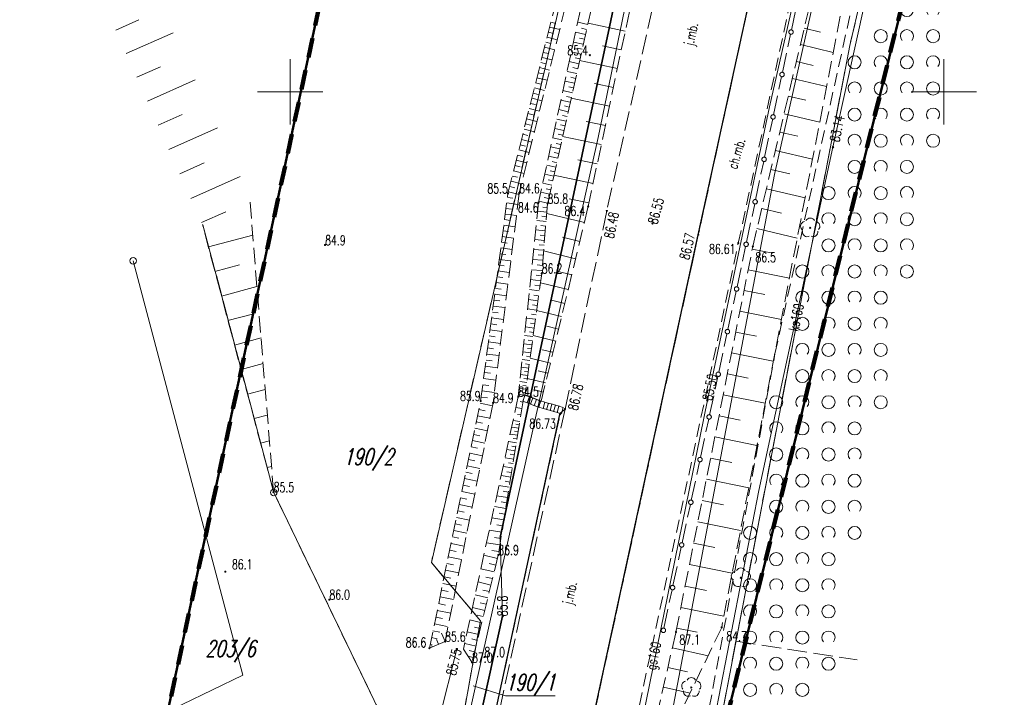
# Model space of a CAD drawing. Header units: metres. Extents: x 6593598 to 6594599, y 5883266 to 5884214.
# Tile 7 of 21: x 6593979 to 6594055, y 5883654 to 5883706. Entities that reach past the tile are written whole.
import ezdxf
from ezdxf.enums import TextEntityAlignment as Align

# ---------------------------------------------------------------- set-up
doc = ezdxf.new("R2010")
doc.units = ezdxf.units.M
doc.header["$MEASUREMENT"] = 0
for name, pattern in [('1', [0]), ('1_1', [0]), ('1_OTKC', [1.5, 1, -0.5]), ('1_OTKJ', [2, 1.5, -0.5]), ('1_OTKK', [0]), ('1_OTRK', [1.75, 1.25, -0.5]), ('1_OTRKG', [1.75, 1.25, -0.5]), ('1_OTZK', [1.5, 1, -0.5]), ('3_SUEP_A', [0]), ('3_SUGP', [0]), ('3_SUKD', [0]), ('3_SUKP', [0]), ('3_SULO', [0]), ('4', [2.5, 1.5, -1]), ('GDE', [0]), ('GUK', [2, 1.5, -0.5])]:
    doc.linetypes.add(name, pattern=pattern)
doc.layers.get('0').update_dxf_attribs({"color": 250, "linetype": 'CONTINUOUS', "lineweight": 100})
for name, color, linetype, lineweight in [('BLOKADA_L_0', 7, '4', 100), ('Dzialki', 7, 'GDE', 18), ('Kontury', 3, 'GUK', 18), ('Numery_dzialek', 7, 'CONTINUOUS', 13), ('OTK_E_T_0', 7, 'CONTINUOUS', 0), ('OTK_E_T_1', 7, 'CONTINUOUS', 0), ('OTK_L_0', 7, '1_OTKJ', 18), ('OTK_L_1', 7, '1_OTKK', 25), ('OTK_L_11', 7, 'CONTINUOUS', 18), ('OTK_L_2', 7, '1_OTKC', 18), ('OTR_L_1', 7, '1_OTRK', 18), ('OTR_T_0', 7, 'CONTINUOUS', 18), ('OTR_T_1', 7, 'CONTINUOUS', 18), ('OTZ_L_1', 7, '1_OTZK', 18), ('Podzial_sekcyjny_krzyze', 7, '1', 0), ('Punkty', 7, 'CONTINUOUS', 18), ('SUEP_L_0', 1, '3_SUEP_A', 18), ('SUER_T_0', 1, 'CONTINUOUS', 18), ('SUL_L_1', 7, '3_SULO', 35), ('Zakres_eksportu', 7, 'CONTINUOUS', 50)]:
    doc.layers.add(name, color=color, linetype=linetype, lineweight=lineweight)
for name, color, linetype, lineweight, true_color in [('OTZ_T_0', 7, 'CONTINUOUS', 18, 0x008000), ('SUGP_E_T_0', 7, 'CONTINUOUS', 0, 0xbfbf00), ('SUGP_L_0', 7, '3_SUGP', 18, 0xbfbf00), ('SUGR_T_0', 7, 'CONTINUOUS', 18, 0xbfbf00), ('SUK_L_2', 7, 'CONTINUOUS', 18, 0x803300), ('SUKP_E_T_0', 7, 'CONTINUOUS', 0, 0x803300), ('SUKP_L_0', 7, '3_SUKP', 18, 0x803300), ('SUKR_T_0', 7, 'CONTINUOUS', 18, 0x803300)]:
    doc.layers.add(name, color=color, linetype=linetype, lineweight=lineweight, true_color=true_color)
doc.styles.get("Standard").update_dxf_attribs({"font": 'Simplex.SHX', "width": 0.75})

# ---------------------------------------------------------------- blocks, each defined once
blk = doc.blocks.new('GRT')
at = {"linetype": 'Continuous'}
blk.add_circle((0, 0), 0.25, dxfattribs=at)
blk = doc.blocks.new('2_OTRN')
at = {"linetype": 'Continuous'}
blk.add_circle((0, 0), 0.045, dxfattribs=at)
blk = doc.blocks.new('2_OTRS')
at = {"linetype": 'Continuous'}
blk.add_circle((0, 0), 0.045, dxfattribs=at)
blk = doc.blocks.new('2_OTZK')
at = {"linetype": 'Continuous'}
for centre in [(-1, 1), (1, -1)]:
    blk.add_circle(centre, 0.5, dxfattribs=at)
for centre, start, end in [((1, 1), 318.59038, 221.40962), ((-1, -1), 318.70311, 221.29689)]:
    blk.add_arc(centre, 0.5, start, end, dxfattribs=at)
blk = doc.blocks.new('2_OTZL')
at = {"linetype": 'Continuous'}
blk.add_circle((0, 0), 0.045, dxfattribs=at)
for centre, start, end in [((-0.357, 0.116), 102.14447, 221.86002), ((0, 0.375), 30.14012, 149.85988), ((0.357, 0.116), 318.13998, 77.85553), ((-0.22, -0.303), 174.14818, 293.85423), ((0.22, -0.303), 246.14577, 5.85182)]:
    blk.add_arc(centre, 0.375, start, end, dxfattribs=at)
blk = doc.blocks.new('4_SUPS')
at = {"linetype": 'Continuous'}
blk.add_circle((0, 0), 0.0625, dxfattribs=at)

msp = doc.modelspace()

# ---------------------------------------------------------------- linework, layer by layer
at = {"layer": 'BLOKADA_L_0', "linetype": '4'}
for p, q in [((6594054.62, 5883738.44), (6594020.24, 5883598.6)), ((6593980.4, 5883604.85), (6594007.74, 5883732.19))]:
    msp.add_line(p, q, dxfattribs=at)
at = {"layer": 'Dzialki'}
for p, q in [((6594042.81, 5883703.54), (6594051.42, 5883740.3)), ((6594023.55, 5883696.49), (6594032.01, 5883737.63)), ((6594027.47, 5883736.54), (6594010.8, 5883663.98)), ((6594046.3, 5883734.65), (6594037.05, 5883693.68)), ((6594030.33, 5883638.26), (6594042.81, 5883703.54)), ((6594011.57, 5883642.8), (6594023.55, 5883696.49)), ((6594037.05, 5883693.68), (6594026.23, 5883636.76)), ((6593993.33, 5883689.81), (6593998.74, 5883669.35)), ((6593987.99, 5883687.06), (6593996.37, 5883655.38)), ((6593998.74, 5883669.35), (6594011.57, 5883642.8)), ((6594010.8, 5883663.98), (6594014.55, 5883659.54)), ((6594014.55, 5883659.54), (6594011.57, 5883642.8)), ((6593996.37, 5883655.38), (6593979.31, 5883647.14))]:
    msp.add_line(p, q, dxfattribs=at)
at = {"layer": 'Kontury'}
for p, q in [((6594051.42, 5883740.3), (6594042.81, 5883703.54)), ((6594027.47, 5883736.54), (6594010.8, 5883663.98)), ((6594042.81, 5883703.54), (6594034.1, 5883657.98)), ((6593993.33, 5883689.81), (6593998.74, 5883669.35)), ((6593998.74, 5883669.35), (6594011.57, 5883642.8)), ((6594010.8, 5883663.98), (6594014.55, 5883659.54)), ((6594014.55, 5883659.54), (6594011.57, 5883642.8)), ((6594034.1, 5883657.98), (6594030.33, 5883638.26)), ((6594034.1, 5883657.98), (6594043.38, 5883656.55))]:
    msp.add_line(p, q, dxfattribs=at)
at = {"layer": 'Numery_dzialek', "linetype": 'Continuous'}
for p, q in [((6594014, 5883654.55), (6594016.46, 5883653.783)), ((6594016.46, 5883653.783), (6594020.26, 5883653.783))]:
    msp.add_line(p, q, dxfattribs=at)
at = {"layer": 'OTK_L_0', "linetype": '1_OTKJ'}
for p, q in [((6594030.79, 5883719.95), (6594024.22, 5883690.88)), ((6594031.22, 5883689.05), (6594035.46, 5883708.47)), ((6594024.22, 5883690.88), (6594021.03, 5883675.73)), ((6594021.96, 5883646.42), (6594031.22, 5883689.05)), ((6594014.74, 5883648.1), (6594020.64, 5883675.31)), ((6594021.03, 5883675.73), (6594015.02, 5883648.12)), ((6594020.64, 5883675.31), (6594020.65, 5883675.41)), ((6594020.65, 5883675.41), (6594021.03, 5883675.73))]:
    msp.add_line(p, q, dxfattribs=at)
at = {"layer": 'OTK_L_1', "linetype": '1_OTKK'}
for p, q in [((6594031.22, 5883689.05), (6594035.46, 5883708.47)), ((6594021.96, 5883646.42), (6594031.22, 5883689.05)), ((6594014.74, 5883648.1), (6594020.64, 5883675.31))]:
    msp.add_line(p, q, dxfattribs=at)
at = {"layer": 'OTK_L_11', "linetype": '1_OTKJ'}
for p, q in [((6594038.35, 5883704.722), (6594039.003, 5883707.804)), ((6594037.663, 5883701.477), (6594038.284, 5883704.407)), ((6594036.976, 5883698.232), (6594037.597, 5883701.162)), ((6594036.289, 5883694.987), (6594036.91, 5883697.917)), ((6594035.602, 5883691.741), (6594036.223, 5883694.671)), ((6594034.915, 5883688.496), (6594035.535, 5883691.426)), ((6594034.182, 5883685.074), (6594034.842, 5883688.154)), ((6594033.482, 5883681.81), (6594034.114, 5883684.757)), ((6594032.783, 5883678.547), (6594033.415, 5883681.493)), ((6594032.083, 5883675.284), (6594032.715, 5883678.23)), ((6594031.384, 5883672.02), (6594032.015, 5883674.967)), ((6594030.684, 5883668.757), (6594031.316, 5883671.703)), ((6594029.985, 5883665.493), (6594030.616, 5883668.44)), ((6594029.285, 5883662.23), (6594029.917, 5883665.176)), ((6594028.586, 5883658.966), (6594029.217, 5883661.913))]:
    msp.add_line(p, q, dxfattribs=at)
for centre in [(6594038.317, 5883704.565), (6594037.63, 5883701.319), (6594036.943, 5883698.074), (6594036.256, 5883694.829), (6594035.569, 5883691.584), (6594034.88, 5883688.33), (6594034.88, 5883688.33), (6594034.148, 5883684.915), (6594033.449, 5883681.652), (6594032.749, 5883678.389), (6594032.049, 5883675.125), (6594031.35, 5883671.862), (6594030.65, 5883668.598), (6594029.951, 5883665.335), (6594029.251, 5883662.071), (6594028.55, 5883658.8)]:
    msp.add_circle(centre, 0.17, dxfattribs=at)
at = {"layer": 'OTK_L_2', "linetype": '1_OTKC'}
for p, q in [((6594035.46, 5883708.47), (6594031.22, 5883689.05)), ((6594034.28, 5883688.42), (6594038.52, 5883708.1)), ((6594031.22, 5883689.05), (6594021.96, 5883646.42)), ((6594025.15, 5883645.74), (6594034.28, 5883688.42))]:
    msp.add_line(p, q, dxfattribs=at)
at = {"layer": 'OTR_L_1', "linetype": '1_OTRKG'}
for p, q in [((6594022.8, 5883691.22), (6594028.99, 5883720.54)), ((6594016.66, 5883692.22), (6594023.28, 5883718.64)), ((6594035.39, 5883688.17), (6594040.88, 5883711.46)), ((6594023.81, 5883709.81), (6594019.69, 5883691.44)), ((6594014.57, 5883676.35), (6594016.66, 5883692.22)), ((6594019.2, 5883676.32), (6594022.8, 5883691.22)), ((6594019.69, 5883691.44), (6594019.24, 5883686.1)), ((6593998.73, 5883669.378), (6593993.295, 5883689.837)), ((6594029.51, 5883658.67), (6594035.39, 5883688.17)), ((6594019.24, 5883686.1), (6594017.96, 5883676.78)), ((6594017.96, 5883676.78), (6594017.82, 5883676.37)), ((6594017.82, 5883676.37), (6594015.92, 5883664.56)), ((6594015.92, 5883664.56), (6594013.91, 5883656.34)), ((6594026.49, 5883645.44), (6594029.51, 5883658.67)), ((6594011.85, 5883657.95), (6594010.65, 5883657.44))]:
    msp.add_line(p, q, dxfattribs=at)
at = {"layer": 'OTR_L_1', "linetype": '1_OTRK'}
for p, q in [((6594024.01, 5883718.46), (6594017.52, 5883692.24)), ((6594043.08, 5883710.93), (6594033.01, 5883659.03)), ((6594023.81, 5883709.81), (6594019.69, 5883691.44)), ((6594022.95, 5883709.68), (6594019, 5883691.52)), ((6593998.73, 5883669.378), (6593996.896, 5883691.968)), ((6594017.52, 5883692.24), (6594015.52, 5883676.2)), ((6594019, 5883691.52), (6594017.45, 5883676.68)), ((6594019.69, 5883691.44), (6594019.24, 5883686.1)), ((6594019.24, 5883686.1), (6594017.96, 5883676.78)), ((6594017.45, 5883676.68), (6594013.25, 5883657.35)), ((6594017.96, 5883676.78), (6594019.2, 5883676.32)), ((6594010.65, 5883657.44), (6594014.57, 5883676.35)), ((6594015.52, 5883676.2), (6594011.85, 5883657.95)), ((6594033.01, 5883659.03), (6594026.49, 5883645.44)), ((6594013.25, 5883657.35), (6594013.91, 5883656.34))]:
    msp.add_line(p, q, dxfattribs=at)
at = {"layer": 'OTR_L_1', "linetype": '1_1'}
for p, q in [((6593986.654, 5883704.71), (6593988.431, 5883705.504)), ((6594019.944, 5883705.327), (6594020.328, 5883705.231)), ((6594022.765, 5883705.151), (6594022.002, 5883705.323)), ((6594025.632, 5883704.635), (6594022.784, 5883705.236)), ((6593987.454, 5883702.917), (6593991.04, 5883704.518)), ((6594019.751, 5883704.558), (6594020.136, 5883704.461)), ((6594019.848, 5883704.943), (6594020.617, 5883704.75)), ((6594022.594, 5883704.39), (6594021.836, 5883704.56)), ((6594022.68, 5883704.77), (6594022.299, 5883704.855)), ((6594039.324, 5883704.861), (6594040.557, 5883704.57)), ((6594019.558, 5883703.786), (6594019.944, 5883703.69)), ((6594019.655, 5883704.172), (6594020.426, 5883703.979)), ((6594022.425, 5883703.633), (6594021.671, 5883703.802)), ((6594022.509, 5883704.011), (6594022.132, 5883704.095)), ((6594019.364, 5883703.013), (6594019.751, 5883702.916)), ((6594019.461, 5883703.4), (6594020.234, 5883703.206)), ((6594022.256, 5883702.881), (6594021.508, 5883703.049)), ((6594022.34, 5883703.256), (6594021.965, 5883703.34)), ((6594025.332, 5883703.211), (6594023.899, 5883703.514)), ((6594039.028, 5883703.603), (6594041.543, 5883703.01)), ((6594019.17, 5883702.237), (6594019.558, 5883702.14)), ((6594019.267, 5883702.625), (6594020.042, 5883702.431)), ((6594022.088, 5883702.134), (6594021.345, 5883702.301)), ((6594022.172, 5883702.507), (6594021.799, 5883702.59)), ((6594025.029, 5883701.778), (6594022.145, 5883702.387)), ((6594038.725, 5883702.32), (6594040.009, 5883702.017)), ((6593988.261, 5883701.109), (6593990.069, 5883701.917)), ((6594018.975, 5883701.459), (6594019.364, 5883701.361)), ((6594019.073, 5883701.848), (6594019.85, 5883701.654)), ((6594021.922, 5883701.391), (6594021.183, 5883701.557)), ((6594022.005, 5883701.762), (6594021.634, 5883701.845)), ((6593989.075, 5883699.286), (6593992.722, 5883700.914)), ((6594018.779, 5883700.679), (6594019.17, 5883700.581)), ((6594018.877, 5883701.069), (6594019.657, 5883700.874)), ((6594021.756, 5883700.654), (6594021.023, 5883700.819)), ((6594021.839, 5883701.022), (6594021.471, 5883701.105)), ((6594038.417, 5883701.011), (6594041.036, 5883700.393)), ((6594018.583, 5883699.896), (6594018.975, 5883699.798)), ((6594018.682, 5883700.288), (6594019.463, 5883700.092)), ((6594021.592, 5883699.921), (6594020.863, 5883700.085)), ((6594021.674, 5883700.287), (6594021.308, 5883700.369)), ((6594024.725, 5883700.336), (6594023.274, 5883700.643)), ((6594018.485, 5883699.504), (6594019.269, 5883699.308)), ((6594021.429, 5883699.193), (6594020.704, 5883699.356)), ((6594021.51, 5883699.557), (6594021.147, 5883699.638)), ((6594024.418, 5883698.885), (6594021.498, 5883699.502)), ((6594038.102, 5883699.674), (6594039.438, 5883699.36)), ((6594018.288, 5883698.718), (6594019.075, 5883698.521)), ((6594018.387, 5883699.111), (6594018.779, 5883699.013)), ((6594021.267, 5883698.47), (6594020.547, 5883698.631)), ((6594021.348, 5883698.831), (6594020.987, 5883698.912)), ((6593989.896, 5883697.448), (6593991.735, 5883698.269)), ((6594018.091, 5883697.93), (6594018.879, 5883697.732)), ((6594018.19, 5883698.324), (6594018.583, 5883698.226)), ((6594021.105, 5883697.751), (6594020.39, 5883697.911)), ((6594021.186, 5883698.11), (6594020.827, 5883698.19)), ((6594024.11, 5883697.425), (6594022.641, 5883697.735)), ((6594037.781, 5883698.311), (6594040.507, 5883697.669)), ((6593990.724, 5883695.594), (6593994.432, 5883697.249)), ((6594017.893, 5883697.14), (6594018.684, 5883696.941)), ((6594017.992, 5883697.535), (6594018.387, 5883697.436)), ((6594020.945, 5883697.037), (6594020.235, 5883697.196)), ((6594021.025, 5883697.393), (6594020.669, 5883697.473)), ((6594037.453, 5883696.92), (6594038.844, 5883696.592)), ((6594017.694, 5883696.347), (6594018.487, 5883696.148)), ((6594017.793, 5883696.744), (6594018.19, 5883696.644)), ((6594020.786, 5883696.328), (6594020.08, 5883696.486)), ((6594020.866, 5883696.682), (6594020.511, 5883696.761)), ((6594023.8, 5883695.956), (6594020.843, 5883696.58)), ((6594017.495, 5883695.552), (6594018.29, 5883695.353)), ((6594017.595, 5883695.95), (6594017.992, 5883695.85)), ((6594020.628, 5883695.623), (6594019.927, 5883695.78)), ((6594020.707, 5883695.975), (6594020.355, 5883696.053)), ((6594037.118, 5883695.501), (6594039.957, 5883694.832)), ((6594017.295, 5883694.755), (6594018.093, 5883694.555)), ((6594017.395, 5883695.154), (6594017.793, 5883695.054)), ((6594020.471, 5883694.922), (6594019.774, 5883695.079)), ((6594020.393, 5883694.574), (6594020.045, 5883694.652)), ((6594020.549, 5883695.272), (6594020.2, 5883695.35)), ((6594023.488, 5883694.478), (6594022, 5883694.792)), ((6593991.559, 5883693.724), (6593993.428, 5883694.559)), ((6594017.095, 5883693.955), (6594017.895, 5883693.755)), ((6594017.195, 5883694.355), (6594017.594, 5883694.255)), ((6594020.315, 5883694.226), (6594019.622, 5883694.382)), ((6594020.237, 5883693.88), (6594019.892, 5883693.958)), ((6594036.777, 5883694.053), (6594038.225, 5883693.712)), ((6593992.401, 5883691.839), (6593996.171, 5883693.523)), ((6594016.894, 5883693.153), (6594017.696, 5883692.952)), ((6594016.994, 5883693.554), (6594017.395, 5883693.454)), ((6594020.16, 5883693.535), (6594019.472, 5883693.689)), ((6594020.083, 5883693.191), (6594019.74, 5883693.268)), ((6594023.174, 5883692.99), (6594020.179, 5883693.622)), ((6594016.793, 5883692.751), (6594017.195, 5883692.651)), ((6594020.006, 5883692.848), (6594019.322, 5883693.001)), ((6594019.929, 5883692.506), (6594019.588, 5883692.583)), ((6594036.428, 5883692.576), (6594039.384, 5883691.879)), ((6594016.621, 5883691.923), (6594017.044, 5883691.867)), ((6594016.691, 5883692.343), (6594017.507, 5883692.139)), ((6594019.701, 5883691.488), (6594019.026, 5883691.639)), ((6594019.853, 5883692.166), (6594019.174, 5883692.318)), ((6594019.777, 5883691.826), (6594019.438, 5883691.902)), ((6594022.858, 5883691.493), (6594021.351, 5883691.811)), ((6594016.509, 5883691.073), (6594016.935, 5883691.017)), ((6594016.565, 5883691.499), (6594017.414, 5883691.387)), ((6594019.665, 5883691.144), (6594019.316, 5883691.173)), ((6594036.073, 5883691.068), (6594037.581, 5883690.713)), ((6593993.226, 5883689.991), (6593995.074, 5883690.816)), ((6594016.396, 5883690.217), (6594016.825, 5883690.16)), ((6594016.453, 5883690.646), (6594017.307, 5883690.533)), ((6594019.576, 5883690.086), (6594018.857, 5883690.147)), ((6594019.636, 5883690.795), (6594018.93, 5883690.854)), ((6594019.606, 5883690.442), (6594019.25, 5883690.472)), ((6594022.504, 5883689.994), (6594019.627, 5883690.689)), ((6594016.283, 5883689.355), (6594016.714, 5883689.298)), ((6594016.34, 5883689.787), (6594017.2, 5883689.673)), ((6594019.515, 5883689.363), (6594018.781, 5883689.425)), ((6594019.546, 5883689.727), (6594019.182, 5883689.757)), ((6594035.71, 5883689.53), (6594038.787, 5883688.804)), ((6593993.749, 5883688.125), (6593997.135, 5883689.025)), ((6594016.226, 5883688.922), (6594017.092, 5883688.808)), ((6594019.453, 5883688.626), (6594018.704, 5883688.689)), ((6594019.484, 5883688.996), (6594019.114, 5883689.028)), ((6594022.156, 5883688.556), (6594020.829, 5883688.876)), ((6594016.111, 5883688.051), (6594016.983, 5883687.936)), ((6594016.168, 5883688.487), (6594016.603, 5883688.43)), ((6594019.389, 5883687.874), (6594018.626, 5883687.938)), ((6594019.421, 5883688.252), (6594019.043, 5883688.283)), ((6594035.349, 5883687.963), (6594036.925, 5883687.649)), ((6594015.995, 5883687.174), (6594016.874, 5883687.058)), ((6594016.053, 5883687.613), (6594016.491, 5883687.556)), ((6594019.325, 5883687.106), (6594018.546, 5883687.172)), ((6594019.357, 5883687.492), (6594018.972, 5883687.524)), ((6594021.835, 5883687.228), (6594019.385, 5883687.82)), ((6593994.248, 5883686.25), (6593996.122, 5883686.748)), ((6594015.937, 5883686.733), (6594016.378, 5883686.675)), ((6594019.259, 5883686.323), (6594018.464, 5883686.39)), ((6594019.292, 5883686.717), (6594018.899, 5883686.75)), ((6594035.034, 5883686.383), (6594038.195, 5883685.753)), ((6594015.821, 5883685.847), (6594016.265, 5883685.789)), ((6594015.879, 5883686.291), (6594016.764, 5883686.175)), ((6594019.162, 5883685.532), (6594018.386, 5883685.639)), ((6594019.216, 5883685.927), (6594018.822, 5883685.981)), ((6594021.539, 5883686.003), (6594020.409, 5883686.276)), ((6593994.746, 5883684.376), (6593997.454, 5883685.095)), ((6594015.703, 5883684.955), (6594016.15, 5883684.896)), ((6594015.762, 5883685.402), (6594016.653, 5883685.285)), ((6594019.056, 5883684.762), (6594018.305, 5883684.866)), ((6594019.109, 5883685.144), (6594018.727, 5883685.197)), ((6594021.266, 5883684.872), (6594019.142, 5883685.385)), ((6594015.644, 5883684.507), (6594016.541, 5883684.389)), ((6594018.954, 5883684.017), (6594018.227, 5883684.117)), ((6594019.005, 5883684.387), (6594018.635, 5883684.438)), ((6594034.718, 5883684.798), (6594036.303, 5883684.482)), ((6594015.525, 5883683.605), (6594016.429, 5883683.486)), ((6594015.585, 5883684.057), (6594016.035, 5883683.997)), ((6594018.855, 5883683.296), (6594018.151, 5883683.393)), ((6594018.904, 5883683.654), (6594018.546, 5883683.703)), ((6594021.01, 5883683.81), (6594020.001, 5883684.053)), ((6593995.244, 5883682.501), (6593997.118, 5883682.999)), ((6594015.406, 5883682.697), (6594016.315, 5883682.578)), ((6594015.466, 5883683.152), (6594015.919, 5883683.092)), ((6594018.759, 5883682.598), (6594018.078, 5883682.691)), ((6594018.807, 5883682.944), (6594018.46, 5883682.992)), ((6594020.766, 5883682.801), (6594018.85, 5883683.264)), ((6594034.401, 5883683.21), (6594037.579, 5883682.576)), ((6594015.346, 5883682.241), (6594015.802, 5883682.181)), ((6594018.666, 5883681.922), (6594018.007, 5883682.013)), ((6594018.712, 5883682.257), (6594018.377, 5883682.303)), ((6594020.535, 5883681.843), (6594019.625, 5883682.063)), ((6593995.742, 5883680.626), (6593997.773, 5883681.166)), ((6594015.225, 5883681.324), (6594015.684, 5883681.263)), ((6594015.286, 5883681.783), (6594016.201, 5883681.663)), ((6594018.576, 5883681.268), (6594017.938, 5883681.356)), ((6594018.621, 5883681.593), (6594018.297, 5883681.637)), ((6594020.315, 5883680.934), (6594018.588, 5883681.351)), ((6594034.084, 5883681.617), (6594035.677, 5883681.299)), ((6594015.103, 5883680.4), (6594015.566, 5883680.34)), ((6594015.164, 5883680.863), (6594016.086, 5883680.742)), ((6594018.49, 5883680.636), (6594017.872, 5883680.72)), ((6594018.447, 5883680.327), (6594018.143, 5883680.368)), ((6594018.533, 5883680.949), (6594018.219, 5883680.992)), ((6594015.042, 5883679.936), (6594015.971, 5883679.814)), ((6594018.405, 5883680.023), (6594017.808, 5883680.105)), ((6594018.364, 5883679.724), (6594018.07, 5883679.765)), ((6594019.908, 5883679.251), (6594018.351, 5883679.627)), ((6594020.106, 5883680.071), (6594019.286, 5883680.269)), ((6594033.766, 5883680.02), (6594036.959, 5883679.383)), ((6593996.24, 5883678.751), (6593997.933, 5883679.201)), ((6594014.919, 5883679.003), (6594015.854, 5883678.88)), ((6594014.981, 5883679.471), (6594015.447, 5883679.409)), ((6594018.245, 5883678.856), (6594017.685, 5883678.933)), ((6594018.324, 5883679.43), (6594017.746, 5883679.51)), ((6594018.284, 5883679.141), (6594018, 5883679.18)), ((6594014.796, 5883678.064), (6594015.737, 5883677.94)), ((6594014.858, 5883678.534), (6594015.327, 5883678.472)), ((6594018.169, 5883678.301), (6594017.627, 5883678.376)), ((6594018.132, 5883678.03), (6594017.865, 5883678.067)), ((6594018.207, 5883678.577), (6594017.931, 5883678.614)), ((6594019.541, 5883677.733), (6594018.137, 5883678.072)), ((6594019.72, 5883678.472), (6594018.981, 5883678.651)), ((6594033.446, 5883678.419), (6594035.047, 5883678.1)), ((6594014.733, 5883677.591), (6594015.206, 5883677.529)), ((6594018.024, 5883677.244), (6594017.516, 5883677.313)), ((6594018.095, 5883677.764), (6594017.571, 5883677.836)), ((6594018.059, 5883677.502), (6594017.801, 5883677.537)), ((6593996.738, 5883676.877), (6593998.092, 5883677.237)), ((6594014.608, 5883676.642), (6594015.084, 5883676.579)), ((6594014.671, 5883677.117), (6594015.619, 5883676.993)), ((6594017.947, 5883676.742), (6594017.553, 5883676.876)), ((6594017.989, 5883676.99), (6594017.739, 5883677.024)), ((6594019.372, 5883677.031), (6594018.705, 5883677.192)), ((6594033.127, 5883676.814), (6594036.336, 5883676.174)), ((6594014.532, 5883676.167), (6594015.474, 5883675.972)), ((6594017.724, 5883675.771), (6594017.268, 5883675.844)), ((6594017.803, 5883676.264), (6594017.589, 5883676.299)), ((6594019.211, 5883676.364), (6594018.837, 5883676.454)), ((6593997.236, 5883675.002), (6593998.252, 5883675.272)), ((6594014.336, 5883675.221), (6594015.284, 5883675.025)), ((6594014.434, 5883675.695), (6594014.907, 5883675.597)), ((6594017.644, 5883675.277), (6594017.403, 5883675.316)), ((6594032.806, 5883675.205), (6594034.415, 5883674.884)), ((6594014.237, 5883674.746), (6594014.713, 5883674.647)), ((6594017.482, 5883674.267), (6594016.945, 5883674.354)), ((6594017.565, 5883674.783), (6594017.056, 5883674.865)), ((6594017.524, 5883674.529), (6594017.262, 5883674.571)), ((6594014.04, 5883673.791), (6594014.518, 5883673.692)), ((6594014.139, 5883674.269), (6594015.092, 5883674.071)), ((6594017.394, 5883673.723), (6594016.827, 5883673.814)), ((6594017.439, 5883673.999), (6594017.163, 5883674.043)), ((6594032.484, 5883673.592), (6594035.711, 5883672.949)), ((6593997.734, 5883673.127), (6593998.411, 5883673.307)), ((6594013.84, 5883672.831), (6594014.321, 5883672.731)), ((6594013.94, 5883673.311), (6594014.899, 5883673.113)), ((6594017.302, 5883673.148), (6594016.704, 5883673.245)), ((6594017.254, 5883672.849), (6594016.946, 5883672.899)), ((6594017.349, 5883673.44), (6594017.057, 5883673.486)), ((6594013.74, 5883672.348), (6594014.705, 5883672.148)), ((6594017.204, 5883672.542), (6594016.573, 5883672.644)), ((6594017.153, 5883672.227), (6594016.829, 5883672.279)), ((6593998.232, 5883671.253), (6593998.571, 5883671.342)), ((6594013.54, 5883671.379), (6594014.51, 5883671.178)), ((6594013.64, 5883671.864), (6594014.124, 5883671.764)), ((6594016.993, 5883671.227), (6594016.29, 5883671.34)), ((6594017.101, 5883671.902), (6594016.435, 5883672.01)), ((6594017.048, 5883671.569), (6594016.706, 5883671.624)), ((6594032.162, 5883671.975), (6594033.779, 5883671.652)), ((6594013.439, 5883670.892), (6594013.925, 5883670.791)), ((6594016.878, 5883670.515), (6594016.136, 5883670.634)), ((6594016.936, 5883670.876), (6594016.575, 5883670.934)), ((6594013.236, 5883669.915), (6594013.726, 5883669.813)), ((6594013.337, 5883670.404), (6594014.314, 5883670.202)), ((6594016.757, 5883669.763), (6594015.974, 5883669.889)), ((6594016.818, 5883670.144), (6594016.437, 5883670.205)), ((6594031.839, 5883670.353), (6594035.082, 5883669.707)), ((6594013.134, 5883669.423), (6594014.116, 5883669.22)), ((6594016.629, 5883668.97), (6594015.804, 5883669.103)), ((6594016.694, 5883669.372), (6594016.292, 5883669.437)), ((6594012.93, 5883668.437), (6594013.918, 5883668.232)), ((6594013.032, 5883668.931), (6594013.525, 5883668.829)), ((6594016.495, 5883668.133), (6594015.623, 5883668.273)), ((6594016.563, 5883668.557), (6594016.139, 5883668.625)), ((6594031.515, 5883668.728), (6594033.14, 5883668.404)), ((6594012.827, 5883667.941), (6594013.322, 5883667.839)), ((6594016.425, 5883667.697), (6594015.977, 5883667.769)), ((6594012.621, 5883666.946), (6594013.119, 5883666.843)), ((6594012.724, 5883667.444), (6594013.718, 5883667.238)), ((6594016.353, 5883667.249), (6594015.433, 5883667.397)), ((6594016.279, 5883666.79), (6594015.806, 5883666.866)), ((6594031.19, 5883667.098), (6594034.449, 5883666.448)), ((6594012.517, 5883666.446), (6594013.517, 5883666.239)), ((6594016.203, 5883666.317), (6594015.232, 5883666.473)), ((6594012.309, 5883665.442), (6594013.315, 5883665.233)), ((6594012.413, 5883665.945), (6594012.914, 5883665.841)), ((6594016.044, 5883665.334), (6594015.02, 5883665.498)), ((6594016.125, 5883665.832), (6594015.626, 5883665.912)), ((6594030.864, 5883665.464), (6594032.498, 5883665.138)), ((6594012.204, 5883664.937), (6594012.709, 5883664.833)), ((6594015.856, 5883664.3), (6594014.815, 5883664.555)), ((6594015.962, 5883664.822), (6594015.436, 5883664.906)), ((6594011.994, 5883663.924), (6594012.502, 5883663.819)), ((6594012.099, 5883664.431), (6594013.111, 5883664.221)), ((6594015.729, 5883663.78), (6594015.215, 5883663.905)), ((6594030.538, 5883663.826), (6594033.814, 5883663.173)), ((6594011.889, 5883663.415), (6594012.907, 5883663.204)), ((6594015.604, 5883663.266), (6594014.589, 5883663.514)), ((6594011.677, 5883662.392), (6594012.701, 5883662.18)), ((6594011.783, 5883662.904), (6594012.293, 5883662.798)), ((6594015.357, 5883662.258), (6594014.369, 5883662.5)), ((6594015.48, 5883662.759), (6594014.979, 5883662.881)), ((6594011.57, 5883661.879), (6594012.084, 5883661.772)), ((6594015.117, 5883661.276), (6594014.154, 5883661.512)), ((6594015.236, 5883661.764), (6594014.749, 5883661.883)), ((6594030.21, 5883662.184), (6594031.853, 5883661.856)), ((6594011.356, 5883660.847), (6594011.873, 5883660.74)), ((6594011.463, 5883661.364), (6594012.494, 5883661.15)), ((6594014.999, 5883660.795), (6594014.524, 5883660.911)), ((6594011.249, 5883660.329), (6594012.285, 5883660.114)), ((6594014.883, 5883660.32), (6594013.945, 5883660.549)), ((6594029.882, 5883660.537), (6594033.175, 5883659.881)), ((6594011.033, 5883659.288), (6594012.001, 5883659.088)), ((6594011.141, 5883659.809), (6594011.661, 5883659.701)), ((6594014.655, 5883659.388), (6594013.741, 5883659.611)), ((6594014.768, 5883659.851), (6594014.305, 5883659.964)), ((6594010.925, 5883658.767), (6594011.446, 5883658.659)), ((6594011.85, 5883657.95), (6594011.583, 5883658.578)), ((6594014.433, 5883658.48), (6594013.543, 5883658.697)), ((6594014.543, 5883658.931), (6594014.092, 5883659.041)), ((6594029.572, 5883658.979), (6594031.13, 5883658.669)), ((6594010.709, 5883657.726), (6594010.859, 5883657.695)), ((6594010.817, 5883658.247), (6594011.239, 5883658.159)), ((6594011.36, 5883657.742), (6594011.202, 5883658.114)), ((6594014.217, 5883657.595), (6594013.349, 5883657.807)), ((6594014.324, 5883658.034), (6594013.885, 5883658.142)), ((6594010.871, 5883657.534), (6594010.822, 5883657.65)), ((6594014.111, 5883657.161), (6594013.683, 5883657.266)), ((6594029.237, 5883657.473), (6594031.964, 5883656.851)), ((6594014.006, 5883656.733), (6594013.586, 5883656.836)), ((6594028.893, 5883655.969), (6594030.398, 5883655.626)), ((6594028.55, 5883654.465), (6594030.596, 5883653.998))]:
    msp.add_line(p, q, dxfattribs=at)
msp.add_point((6593998.73, 5883669.378), dxfattribs=at)
at = {"layer": 'OTZ_L_1', "linetype": '1_OTZK'}
for p, q in [((6594037.082, 5883679.942), (6594045.71, 5883718.86)), ((6594030.97, 5883646.98), (6594037.082, 5883679.942))]:
    msp.add_line(p, q, dxfattribs=at)
at = {"layer": 'Podzial_sekcyjny_krzyze'}
for p, q in [((6594000, 5883697.5), (6594000, 5883702.5)), ((6594050, 5883697.5), (6594050, 5883702.5)), ((6593997.5, 5883700), (6594002.5, 5883700)), ((6594047.5, 5883700), (6594052.5, 5883700))]:
    msp.add_line(p, q, dxfattribs=at)
at = {"layer": 'SUEP_L_0', "linetype": '3_SUEP_A'}
for p, q in [((6594024.44, 5883704.97), (6594030.35, 5883733.67)), ((6594016.07, 5883665.91), (6594024.44, 5883704.97)), ((6594016.25, 5883659.88), (6594016.07, 5883665.91)), ((6594000.19, 5883587.01), (6594016.25, 5883659.88))]:
    msp.add_line(p, q, dxfattribs=at)
at = {"layer": 'SUGP_L_0', "linetype": '3_SUGP'}
for p, q in [((6594036.657, 5883698.843), (6594042.048, 5883722.561)), ((6594031.913, 5883676.406), (6594036.657, 5883698.843)), ((6594022.133, 5883628.436), (6594031.913, 5883676.406))]:
    msp.add_line(p, q, dxfattribs=at)
at = {"layer": 'SUK_L_2', "linetype": '3_SUKD'}
for p, q in [((6594017.799, 5883676.342), (6594017.981, 5883676.808)), ((6594017.981, 5883676.808), (6594018.307, 5883676.68)), ((6594018.125, 5883676.215), (6594018.307, 5883676.68)), ((6594018.307, 5883676.68), (6594018.621, 5883676.558)), ((6594018.394, 5883676.11), (6594018.576, 5883676.575)), ((6594018.576, 5883676.575), (6594018.89, 5883676.453)), ((6594018.125, 5883676.215), (6594017.799, 5883676.342)), ((6594018.439, 5883676.092), (6594018.125, 5883676.215)), ((6594018.708, 5883675.987), (6594018.394, 5883676.11)), ((6594018.663, 5883676.005), (6594018.845, 5883676.47)), ((6594018.989, 5883675.877), (6594018.663, 5883676.005)), ((6594018.845, 5883676.47), (6594019.171, 5883676.343)), ((6594019.171, 5883676.343), (6594018.989, 5883675.877)), ((6594019.012, 5883675.869), (6594019.148, 5883676.351)), ((6594019.348, 5883675.774), (6594019.012, 5883675.869)), ((6594019.148, 5883676.351), (6594019.485, 5883676.255)), ((6594019.348, 5883675.774), (6594019.485, 5883676.255)), ((6594019.485, 5883676.255), (6594019.797, 5883676.166)), ((6594019.616, 5883675.698), (6594019.753, 5883676.179)), ((6594019.753, 5883676.179), (6594020.065, 5883676.09)), ((6594019.884, 5883675.622), (6594020.021, 5883676.103)), ((6594020.021, 5883676.103), (6594020.333, 5883676.014)), ((6594020.152, 5883675.546), (6594020.289, 5883676.027)), ((6594020.289, 5883676.027), (6594020.601, 5883675.938)), ((6594020.42, 5883675.47), (6594020.557, 5883675.951)), ((6594020.557, 5883675.951), (6594020.893, 5883675.856)), ((6594020.893, 5883675.856), (6594020.757, 5883675.374)), ((6594019.661, 5883675.685), (6594019.348, 5883675.774)), ((6594019.929, 5883675.609), (6594019.616, 5883675.698)), ((6594020.197, 5883675.533), (6594019.884, 5883675.622)), ((6594020.465, 5883675.457), (6594020.152, 5883675.546)), ((6594020.757, 5883675.374), (6594020.42, 5883675.47))]:
    msp.add_line(p, q, dxfattribs=at)
at = {"layer": 'SUKP_L_0', "linetype": '3_SUKP'}
for p, q in [((6594046.307, 5883717.441), (6594041.524, 5883695.755)), ((6594041.524, 5883695.755), (6594035.847, 5883669.51)), ((6594035.847, 5883669.51), (6594031.807, 5883648.704)), ((6594012.75, 5883657.36), (6594009.684, 5883645.162))]:
    msp.add_line(p, q, dxfattribs=at)
at = {"layer": 'SUL_L_1', "linetype": '3_SULO'}
for p, q in [((6594024.44, 5883704.97), (6594030.35, 5883733.67)), ((6594016.07, 5883665.91), (6594024.44, 5883704.97)), ((6594016.25, 5883659.88), (6594000.19, 5883587.01))]:
    msp.add_line(p, q, dxfattribs=at)
at = {"layer": 'Zakres_eksportu', "linetype": 'Continuous'}
for p, q in [((6594054.63, 5883738.437), (6594020.248, 5883598.589)), ((6593980.388, 5883604.842), (6594007.73, 5883732.193))]:
    msp.add_line(p, q, dxfattribs=at)

# ---------------------------------------------------------------- block references
at = {"layer": 'OTR_T_0'}
for p in [(6594024.22, 5883690.88), (6594027.72, 5883689.92), (6594031.22, 5883689.05), (6594034.28, 5883688.42), (6594020.64, 5883675.31), (6594021.03, 5883675.73)]:
    msp.add_blockref('2_OTRS', p, dxfattribs=at)
at = {"layer": 'OTR_T_1'}
for p in [(6594022.93, 5883702.8), (6594016.66, 5883692.22), (6594017.52, 5883692.24), (6594019, 5883691.52), (6594019.69, 5883691.44), (6594022.8, 5883691.22), (6594035.39, 5883688.17), (6594019.24, 5883686.1), (6594017.45, 5883676.68), (6594014.57, 5883676.35), (6594015.52, 5883676.2), (6594015.92, 5883664.56), (6593995.036, 5883663.295), (6594003, 5883661.15), (6594029.51, 5883658.67), (6594033.01, 5883659.03), (6594011.85, 5883657.95), (6594010.65, 5883657.44), (6594013.91, 5883656.34), (6594014.86, 5883656.76)]:
    msp.add_blockref('2_OTRN', p, dxfattribs=at)
for p, rotation in [((6594002.671, 5883688.278), 359.2010334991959), ((6593998.73, 5883669.378), 359.2010332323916)]:
    msp.add_blockref('2_OTRN', p, dxfattribs=dict(at, rotation=rotation))
at = {"layer": 'OTZ_L_1'}
for p in [(6594048.18, 5883705.25), (6594046.18, 5883703.25), (6594044.18, 5883701.25), (6594048.18, 5883701.25), (6594046.18, 5883699.25), (6594044.18, 5883697.25), (6594048.18, 5883697.25), (6594046.18, 5883695.25), (6594044.18, 5883693.25), (6594042.18, 5883691.25), (6594046.18, 5883691.25), (6594044.18, 5883689.25), (6594042.18, 5883687.25), (6594046.18, 5883687.25), (6594040.18, 5883685.25), (6594044.18, 5883685.25), (6594042.18, 5883683.25), (6594040.18, 5883681.25), (6594044.18, 5883681.25), (6594042.18, 5883679.25), (6594040.18, 5883677.25), (6594044.18, 5883677.25), (6594038.18, 5883675.25), (6594042.18, 5883675.25), (6594040.18, 5883673.25), (6594038.18, 5883671.25), (6594042.18, 5883671.25), (6594040.18, 5883669.25), (6594038.18, 5883667.25), (6594042.18, 5883667.25), (6594036.18, 5883665.25), (6594040.18, 5883665.25), (6594038.18, 5883663.25), (6594036.18, 5883661.25), (6594040.18, 5883661.25), (6594038.18, 5883659.25), (6594036.18, 5883657.25), (6594040.18, 5883657.25), (6594038.18, 5883655.25), (6594036.18, 5883653.25)]:
    msp.add_blockref('2_OTZK', p, dxfattribs=at)
at = {"layer": 'OTZ_T_0'}
for p in [(6594039.783, 5883689.589), (6594034.478, 5883662.825), (6594030.686, 5883654.433)]:
    msp.add_blockref('2_OTZL', p, dxfattribs=at)
at = {"layer": 'Punkty'}
for p in [(6593987.99, 5883687.06), (6593998.74, 5883669.35)]:
    msp.add_blockref('GRT', p, dxfattribs=at)
at = {"layer": 'SUER_T_0'}
msp.add_blockref('4_SUPS', (6594016.25, 5883659.88), dxfattribs=at)
at = {"layer": 'SUGR_T_0'}
msp.add_blockref('4_SUPS', (6594031.913, 5883676.406), dxfattribs=at)
at = {"layer": 'SUKR_T_0'}
for p, rotation in [((6594041.524, 5883695.755), 359.04254610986), ((6594012.75, 5883657.36), 359.2010325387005)]:
    msp.add_blockref('4_SUPS', p, dxfattribs=dict(at, rotation=rotation))

# ---------------------------------------------------------------- texts
at = {"layer": 'Numery_dzialek', "oblique": 15, "width": 0.7}
msp.add_text('190/2', height=1.25, dxfattribs=at).set_placement((6594005.99, 5883671.99), align=Align.MIDDLE)
msp.add_text('203/6', height=1.25, dxfattribs=at).set_placement((6593993.517, 5883658.028), align=Align.TOP_LEFT)
msp.add_text('190/1', height=1.25, dxfattribs=at).set_placement((6594016.46, 5883654.2))
at = {"layer": 'OTK_E_T_0', "lineweight": 9, "width": 0.7}
for rotation, p in [(77.53217, (6594030.768, 5883704.384)), (77.16118, (6594021.493, 5883661.628))]:
    msp.add_text('j.mb.', height=0.75, rotation=rotation, dxfattribs=at).set_placement(p, align=Align.MIDDLE)
at = {"layer": 'OTK_E_T_1', "lineweight": 9, "width": 0.7}
msp.add_text('ch.mb.', height=0.75, rotation=73.67904, dxfattribs=at).set_placement((6594034.137, 5883695.274), align=Align.MIDDLE)
at = {"layer": 'OTR_T_0', "lineweight": 9, "width": 0.7}
msp.add_text('86.55', height=0.75, rotation=74.97984, dxfattribs=at).set_placement((6594027.72, 5883689.92), align=Align.MIDDLE_LEFT)
msp.add_text('86.48', height=0.75, rotation=78.40463, dxfattribs=at).set_placement((6594024.415, 5883690.861), align=Align.TOP_RIGHT)
msp.add_text('86.57', height=0.75, rotation=76.84465, dxfattribs=at).set_placement((6594030.971, 5883689.074), align=Align.RIGHT)
for s, p in [('86.61', (6594034.068, 5883688.347)), ('86.73', (6594020.324, 5883674.993))]:
    msp.add_text(s, height=0.75, dxfattribs=at).set_placement(p, align=Align.TOP_RIGHT)
msp.add_text('86.78', height=0.75, rotation=77.10654, dxfattribs=at).set_placement((6594021.249, 5883675.74), align=Align.TOP_LEFT)
at = {"layer": 'OTR_T_1', "lineweight": 9, "width": 0.7}
for s, p in [('85.4', (6594021.204, 5883702.786)), ('84.6', (6594017.52, 5883692.24)), ('85.8', (6594019.69, 5883691.44)), ('86.2', (6594019.24, 5883686.1)), ('84.5', (6594017.45, 5883676.68)), ('84.9', (6594015.52, 5883676.2)), ('86.9', (6594015.92, 5883664.56)), ('86.1', (6593995.546, 5883663.478)), ('86.0', (6594003, 5883661.15)), ('85.6', (6594011.85, 5883657.95)), ('87.0', (6594013.91, 5883656.34)), ('87.0', (6594014.86, 5883656.76))]:
    msp.add_text(s, height=0.75, dxfattribs=at).set_placement(p)
for s, p in [('85.5', (6594016.66, 5883692.22)), ('85.9', (6594014.57, 5883676.35)), ('86.6', (6594010.416, 5883657.502))]:
    msp.add_text(s, height=0.75, dxfattribs=at).set_placement(p, align=Align.RIGHT)
for s, p in [('84.6', (6594019, 5883691.52)), ('86.4', (6594022.559, 5883691.254))]:
    msp.add_text(s, height=0.75, dxfattribs=at).set_placement(p, align=Align.TOP_RIGHT)
for s, p in [('84.9', (6594002.671, 5883688.278)), ('85.5', (6593998.73, 5883669.378))]:
    msp.add_text(s, height=0.75, rotation=359.20103, dxfattribs=at).set_placement(p)
for s, p in [('86.5', (6594035.589, 5883687.715)), ('87.1', (6594029.779, 5883658.464)), ('84.7', (6594033.368, 5883658.722))]:
    msp.add_text(s, height=0.75, dxfattribs=at).set_placement(p, align=Align.TOP_LEFT)
at = {"layer": 'SUER_T_0', "lineweight": 9, "width": 0.7}
msp.add_text('85.8', height=0.75, rotation=90.42353, dxfattribs=at).set_placement((6594016.25, 5883659.88), align=Align.MIDDLE_LEFT)
at = {"layer": 'SUGP_E_T_0', "lineweight": 9, "width": 0.7}
msp.add_text('gs160', height=0.75, rotation=78.4763, dxfattribs=at).set_placement((6594027.921, 5883656.828), align=Align.MIDDLE)
at = {"layer": 'SUGR_T_0', "lineweight": 9, "width": 0.7}
msp.add_text('85.50', height=0.75, rotation=78.8616, dxfattribs=at).set_placement((6594031.913, 5883676.406), align=Align.MIDDLE_LEFT)
at = {"layer": 'SUKP_E_T_0', "lineweight": 9, "width": 0.7}
msp.add_text('ks160', height=0.75, rotation=77.79472, dxfattribs=at).set_placement((6594038.71, 5883682.743), align=Align.MIDDLE)
at = {"layer": 'SUKR_T_0', "lineweight": 9, "width": 0.7}
msp.add_text('83.14', height=0.75, rotation=77.78672, dxfattribs=at).set_placement((6594041.632, 5883696.192), align=Align.MIDDLE_LEFT)
msp.add_text('85.75', height=0.75, rotation=76.87948, dxfattribs=at).set_placement((6594012.75, 5883657.36), align=Align.MIDDLE_RIGHT)

doc.saveas('drawing.dxf')
